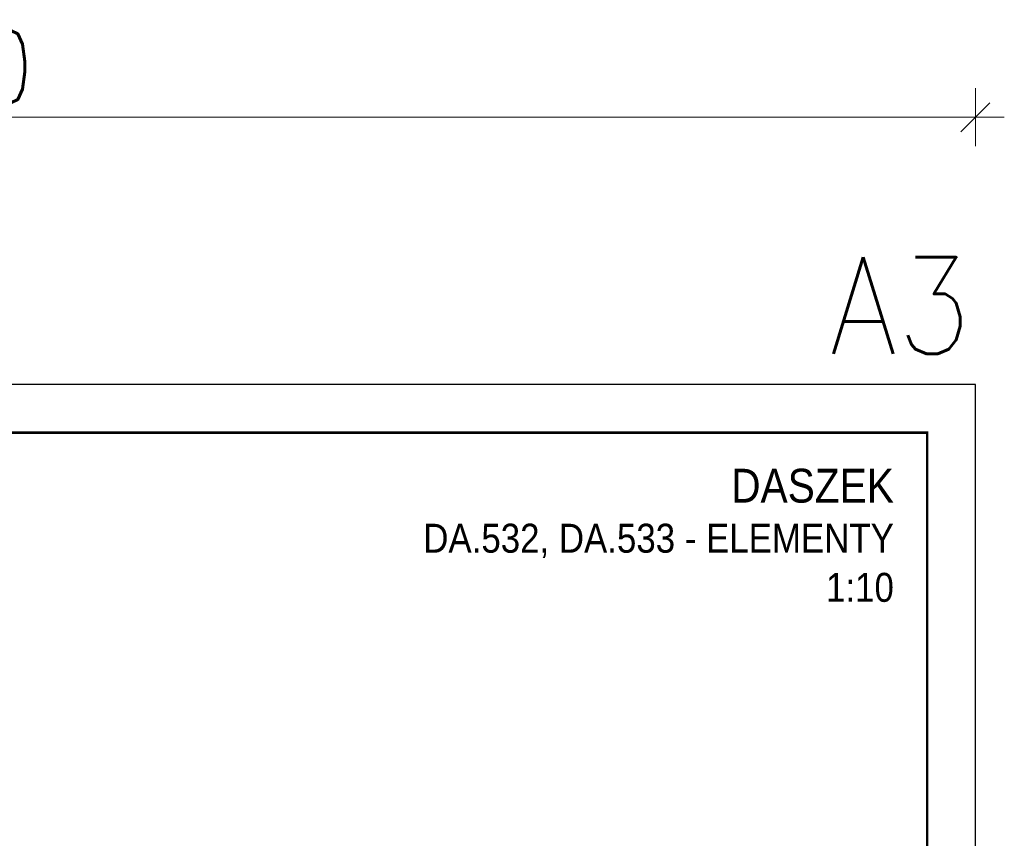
# Model space of a CAD drawing. Header units: millimetres. Extents: x -865 to -433, y 12374 to 12747.
# Tile 7 of 7: x -637 to -433, y 12577 to 12747. Entities that reach past the tile are written whole.
import ezdxf
from ezdxf.enums import TextEntityAlignment as Align

# ---------------------------------------------------------------- set-up
doc = ezdxf.new("R2010")
doc.units = ezdxf.units.MM
doc.header["$LTSCALE"] = 10
doc.layers.get('Defpoints').update_dxf_attribs({"color": 1})
doc.layers.add('_FORMATKA', color=8, linetype='Continuous', plot=False)
for name, color, linetype, lineweight in [('_RAMKA', 7, 'Continuous', 35), ('PS_DIM', 4, 'Continuous', 13), ('PS_TEXT', 3, 'Continuous', 18)]:
    doc.layers.add(name, color=color, linetype=linetype, lineweight=lineweight)
doc.styles.add('ARIAL', font='arial.ttf')
doc.styles.add('gil', font='txt', dxfattribs={"width": 0.9})
doc.styles.add('simplex', font='simplex.shx', dxfattribs={"width": 0.75})
doc.dimstyles.new('1_10_PRZ', dxfattribs={"dimtxt": 2, "dimasz": 1, "dimexe": 2, "dimexo": 5, "dimgap": 1, "dimtad": 1, "dimdec": 0, "dimlfac": 10, "dimtxsty": 'simplex', "dimblk": 'dimznak', "dimcen": 2, "dimse1": 1, "dimse2": 1, "dimclrt": 3, "dimadec": 1, "dimazin": 0, "dimtfac": 1, "dimtdec": 0, "dimtix": 1, "dimtmove": 2, "dimatfit": 3, "dimldrblk": 'dim-grot', "dimfxl": 1, "dimarcsym": 0})

# ---------------------------------------------------------------- blocks, each defined once
blk = doc.blocks.new('dimznak')
at = {"color": 0}
for points in [[(0, 2), (0, -2)], [(-2, 0), (2, 0)]]:
    blk.add_lwpolyline(points, dxfattribs=at)
at = {"color": 2}
blk.add_lwpolyline([(1, 1), (-1, -1)], dxfattribs=at)
blk = doc.blocks.new('*D90')
at = {"color": 252, "lineweight": -2, "transparency": 16777216}
blk.add_line((-417, 352.33), (-3, 352.33), dxfattribs=at)
at = {"layer": 'Defpoints', "color": 0, "transparency": 16777216}
for p in [(0, 352.33), (-420, 297), (0, 297)]:
    blk.add_point(p, dxfattribs=at)
at = {"color": 252, "lineweight": -2, "transparency": 16777216, "xscale": 3, "yscale": 3, "zscale": 3, "rotation": 180}
blk.add_blockref('dimznak', (-420, 352.33), dxfattribs=at)
at = {"color": 252, "lineweight": -2, "transparency": 16777216, "xscale": 3, "yscale": 3, "zscale": 3}
blk.add_blockref('dimznak', (0, 352.33), dxfattribs=at)
at = {"color": 252, "transparency": 16777216, "insert": (-210, 362.83), "char_height": 15, "attachment_point": 5, "style": 'simplex'}
blk.add_mtext('420', dxfattribs=at)
blk = doc.blocks.new('dim-grot')
blk.add_hatch(color=256).paths.add_polyline_path([(0, 0), (-2, 0.5), (-2, -0.5)])
blk.add_lwpolyline([(0, 0), (-2, 0.5), (-2, -0.5), (0, 0)])
blk = doc.blocks.new('Tytuł rysunku')
at = {"layer": 'PS_TEXT', "style": 'ARIAL', "flags": 4}
for tag, height, p in [('TYTUŁ1', 7, (-61.19, -9.34)), ('TYTUŁ2', 6, (-61.19, -19.72)), ('SKALA', 6, (-61.19, -28.72))]:
    blk.add_attdef(tag, text='', height=height, dxfattribs=at).set_placement(p, align=Align.MIDDLE_CENTER)
blk = doc.blocks.new('*U89')
at = {"layer": '_FORMATKA', "lineweight": -3}
blk.add_lwpolyline([(-420, 0), (0, 0), (0, 297), (-420, 297)], close=True, dxfattribs=at)
at = {"layer": '_RAMKA', "lineweight": -3, "const_width": 0.5}
blk.add_lwpolyline([(-390, 10), (-10, 10), (-10, 287), (-390, 287)], close=True, dxfattribs=at)
at = {"layer": '_FORMATKA', "lineweight": -3, "style": 'simplex', "width": 0.9}
blk.add_text('A3', height=20, dxfattribs=at).set_placement((-0.86, 303.35), align=Align.RIGHT)
dim = blk.add_linear_dim(base=(0, 352.33), p1=(-420, 297), p2=(0, 297), dimstyle='1_10_PRZ', override={"dimscale": 3, "dimtxt": 5, "dimlfac": 1, "dimclrd": 252, "dimclrt": 252})
dim.commit()
dim.dimension.update_dxf_attribs({"geometry": '*D90', "text_midpoint": (-210, 362.83)})

msp = doc.modelspace()

# ---------------------------------------------------------------- block references
ref = msp.add_blockref('Tytuł rysunku', (-450.95, 12655.99))
ref.add_attrib('TYTUŁ1', 'DASZEK', dxfattribs={"layer": 'PS_TEXT', "height": 7, "style": 'gil', "width": 0.9}).set_placement((-455.95, 12646.65), align=Align.RIGHT)
ref.add_attrib('TYTUŁ2', 'DA.532, DA.533 - ELEMENTY', dxfattribs={"layer": 'PS_TEXT', "height": 6, "style": 'gil', "width": 0.9}).set_placement((-455.95, 12636.27), align=Align.RIGHT)
ref.add_attrib('SKALA', '1:10', dxfattribs={"layer": 'PS_TEXT', "height": 6, "style": 'gil', "width": 0.9}).set_placement((-455.95, 12626.09), align=Align.RIGHT)
at = {"layer": 'PS_DIM'}
msp.add_blockref('*U89', (-439.07, 12374.14), dxfattribs=at)

doc.saveas('drawing.dxf')
